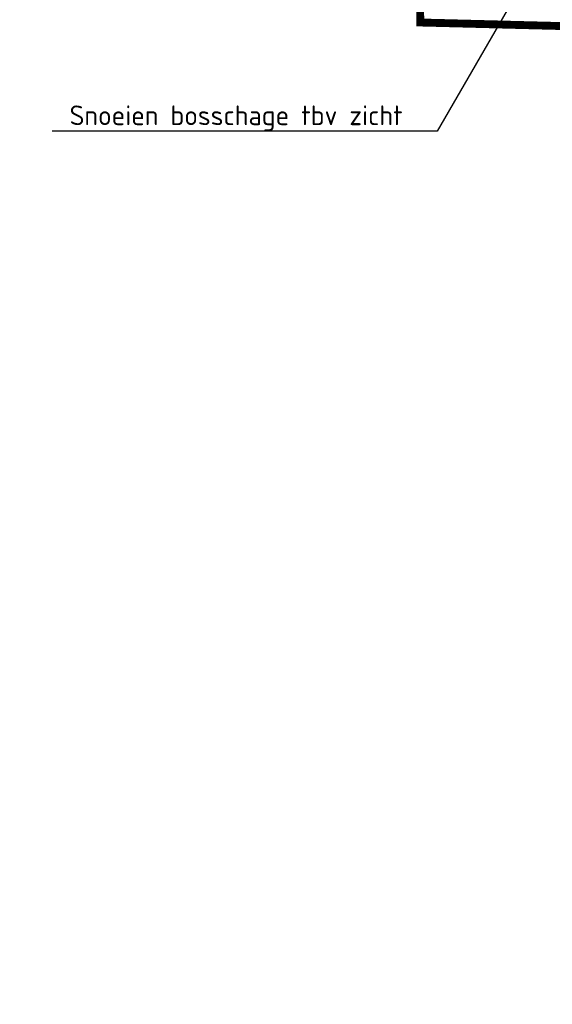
# Model space of a CAD drawing. Header units: metres. Extents: x 199937 to 201628, y 374508 to 375260.
# Tile 55 of 183: x 201125 to 201139, y 374759 to 374784. Entities that reach past the tile are written whole.
import ezdxf
from ezdxf import colors
from ezdxf.entities.mleader import LeaderData, LeaderLine
from ezdxf.math import Vec2, Vec3

# ---------------------------------------------------------------- set-up
doc = ezdxf.new("R2010")
doc.units = ezdxf.units.M
doc.linetypes.add('XX-PROJECTGRENS', pattern=[18, 12, -3, 0, -3])
doc.layers.add('N-WE-KG-GRENS_PROJECT-G', color=7, linetype='XX-PROJECTGRENS', lineweight=35, transparency=0.45)
doc.layers.add('X-XX-AL-T25', color=7, linetype='Continuous', lineweight=25)
doc.styles.add('NLCS-ISO-ANNOTATIEF-T25', font='NLCS-ISO.ttf', dxfattribs={"height": 2.5})

msp = doc.modelspace()

# ---------------------------------------------------------------- linework, layer by layer
at = {"layer": 'N-WE-KG-GRENS_PROJECT-G', "const_width": 0.2}
msp.add_lwpolyline([(201159.79, 374646.456), (201145.314, 374758.563), (201142.008, 374758.346), (201141.387, 374761.366), (201142.722, 374761.71), (201139.59, 374783.475), (201135.499, 374783.578), (201135.352, 374792.302), (201141.351, 374792.639), (201138.628, 374812.246, 0.109865), (201132.554, 374825.628), (201114.372, 374850.578, -0.143838), (201104.923, 374883.281, 0.2954), (201098.087, 374888.709), (201097.958, 374895.618, 0.37548), (201107.235, 374901.614), (201127.87, 374992.347, 0.360004), (201124.5, 374997.908), (201067.947, 375010.729, 0.377588)], format="xyb", dxfattribs=at)

# ---------------------------------------------------------------- next in the draw order: leaders
at = {"layer": 'X-XX-AL-T25'}
ml = msp.add_multileader_mtext('Standard', dxfattribs=at)
ml.set_content('Snoeien bosschage tbv zicht', color=256, style='NLCS-ISO-ANNOTATIEF-T25')
ml.set_leader_properties(color=256, linetype='ByLayer', lineweight=-1)
ml.build(insert=Vec2(0, 0))
ml.multileader.update_dxf_attribs({"text_left_attachment_type": 5, "text_right_attachment_type": 5, "dogleg_length": 2.5, "arrow_head_size": 0.5, "scale": 0.2})
ctx = ml.context
ctx.base_point, ctx.scale, ctx.char_height, ctx.arrow_head_size, ctx.landing_gap_size, ctx.plane_origin = Vec3(201126.418, 374780.822), 0.2, 0.5, 0.5, 0.18, Vec3(201139.429, 374786.886)
ctx.left_attachment, ctx.right_attachment = 5, 5
notes = []
notes.append((ctx, [(0, (1, 1, 0), (201135.928, 374780.822), (-1, 0), 0.5, [(0, [(201139.429, 374786.886)], 0, [])])]))
ctx.mtext.insert, ctx.mtext.flow_direction = Vec3(201126.598, 374781.472), 5
ctx.mtext.has_bg_fill, ctx.mtext.bg_color, ctx.mtext.bg_scale_factor, ctx.mtext.bg_transparency, ctx.mtext.use_window_bg_color = 1, -1027028792, 1.5, 0, 1
for ctx, leaders in notes:
    for number, flags, end, landing, length, lines in leaders:
        leader = LeaderData()
        leader.index, (leader.has_last_leader_line, leader.has_dogleg_vector, leader.attachment_direction) = number, flags
        leader.last_leader_point, leader.dogleg_vector, leader.dogleg_length = Vec3(end), Vec3(landing), length
        for number, points, colour, breaks in lines:
            line = LeaderLine()
            line.index, line.vertices, line.color, line.breaks = number, Vec3.list(points), colors.encode_raw_color(colour), breaks
            leader.lines.append(line)
        ctx.leaders.append(leader)

doc.saveas('drawing.dxf')
